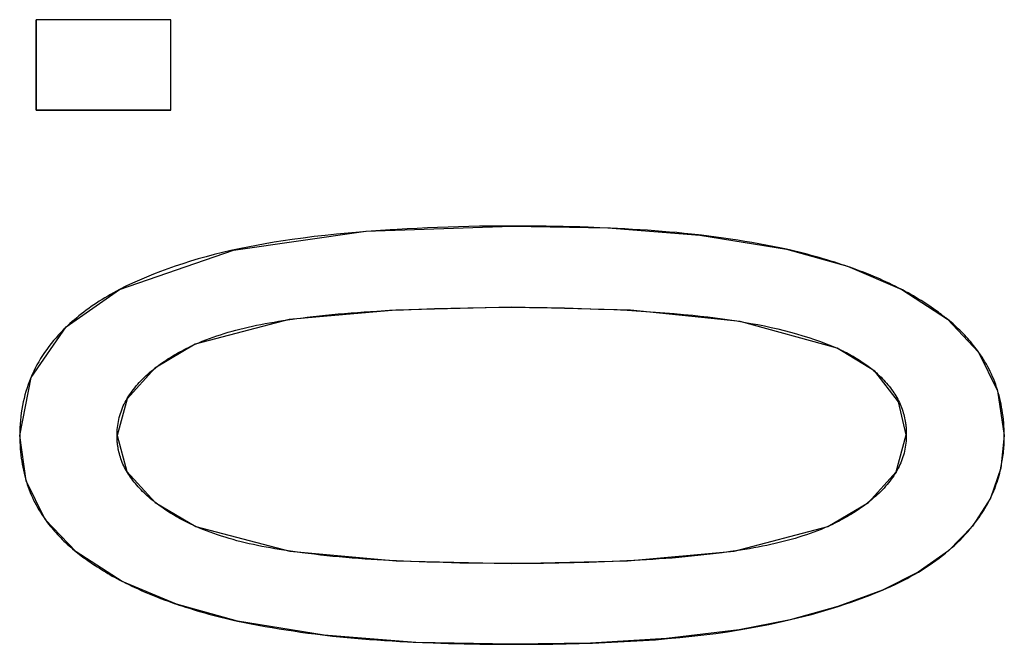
# Model space of a CAD drawing. Header units: millimetres. Extents: x -360 to -91, y -544 to -437.
# Tile 17 of 40: x -183.26 to -181.22, y -503.73 to -502.44. Entities that reach past the tile are written whole.
import ezdxf

# ---------------------------------------------------------------- set-up
doc = ezdxf.new("R2010")
doc.units = ezdxf.units.MM
doc.header["$LTSCALE"] = 16.335
doc.layers.get('0').update_dxf_attribs({"linetype": 'CONTINUOUS'})

msp = doc.modelspace()

# ---------------------------------------------------------------- linework, layer by layer
at = {"color": 7, "linetype": 'Continuous'}
for p, q in [((-182.9497, -502.4398), (-183.2294, -502.4398)), ((-182.9497, -502.4398), (-183.2294, -502.4398)), ((-183.2294, -502.4398), (-183.2294, -502.6274)), ((-183.2294, -502.6274), (-183.2294, -502.4398)), ((-182.9497, -502.6274), (-182.9497, -502.4398)), ((-182.9497, -502.6274), (-182.9497, -502.4398)), ((-182.9497, -502.6274), (-183.2294, -502.6274)), ((-183.2294, -502.6274), (-182.9497, -502.6274)), ((-182.0602, -502.8711), (-182.0847, -502.8701)), ((-182.0381, -502.8721), (-182.0602, -502.8711)), ((-182.0238, -502.8728), (-182.0381, -502.8721)), ((-182.5449, -502.8791), (-182.5585, -502.8802)), ((-182.5245, -502.8776), (-182.5449, -502.8791)), ((-181.6728, -502.9159), (-181.5465, -502.9511)), ((-181.5519, -502.9496), (-181.5574, -502.9478)), ((-181.5465, -502.9514), (-181.5519, -502.9496)), ((-181.5465, -502.9511), (-181.4341, -502.9991)), ((-181.5414, -502.9532), (-181.5465, -502.9514)), ((-181.4341, -502.9991), (-181.3389, -503.0609)), ((-182.3338, -503.0371), (-182.2981, -503.0365)), ((-182.5229, -503.0439), (-182.4964, -503.0424)), ((-182.4964, -503.0424), (-182.4674, -503.0411)), ((-182.4674, -503.0411), (-182.4356, -503.0398)), ((-182.4356, -503.0398), (-182.4033, -503.0387)), ((-182.4033, -503.0387), (-182.3689, -503.0378)), ((-182.3689, -503.0378), (-182.3338, -503.0371)), ((-182.0632, -503.0397), (-182.0308, -503.041)), ((-182.0308, -503.041), (-182.0034, -503.0424)), ((-182.0034, -503.0424), (-181.985, -503.0434)), ((-182.708, -503.0623), (-182.6975, -503.0608)), ((-181.3389, -503.0609), (-181.2744, -503.1289)), ((-181.4899, -503.1686), (-181.568, -503.121)), ((-181.4405, -503.2321), (-181.4899, -503.1686)), ((-181.4245, -503.3005), (-181.4405, -503.2321)), ((-183.0616, -503.3023), (-183.0412, -503.3767)), ((-181.4245, -503.3005), (-181.4247, -503.2918)), ((-183.0412, -503.3767), (-182.9822, -503.4412)), ((-182.9822, -503.4412), (-182.8979, -503.4908)), ((-183.1462, -503.5433), (-183.2106, -503.4761)), ((-183.0508, -503.6045), (-183.1462, -503.5433)), ((-181.778, -503.5411), (-181.7889, -503.5426)), ((-182.4676, -503.5626), (-182.4964, -503.5612)), ((-182.3852, -503.5655), (-182.4188, -503.5645)), ((-182.3507, -503.5664), (-182.3852, -503.5655)), ((-182.3155, -503.567), (-182.3507, -503.5664)), ((-182.2796, -503.5675), (-182.3155, -503.567)), ((-182.243, -503.5677), (-182.2796, -503.5675)), ((-182.1451, -503.5666), (-182.1772, -503.5671)), ((-182.1137, -503.5659), (-182.1451, -503.5666)), ((-182.0828, -503.565), (-182.1137, -503.5659)), ((-182.0503, -503.5639), (-182.0828, -503.565)), ((-182.0186, -503.5626), (-182.0503, -503.5639)), ((-181.9895, -503.5612), (-182.0186, -503.5626)), ((-181.9631, -503.5598), (-181.9895, -503.5612)), ((-182.9381, -503.652), (-183.0508, -503.6045)), ((-182.9429, -503.65), (-182.9381, -503.6517)), ((-182.9381, -503.6517), (-182.9327, -503.6535)), ((-182.8117, -503.6866), (-182.9381, -503.652)), ((-182.9327, -503.6535), (-182.9273, -503.6553)), ((-182.4591, -503.7296), (-182.4471, -503.7302)), ((-182.4471, -503.7302), (-182.4278, -503.7311)), ((-182.4278, -503.7311), (-182.4056, -503.732))]:
    msp.add_line(p, q, dxfattribs=at)
for points in [[(-183.0565, -502.9994), (-182.82, -502.9178), (-182.5454, -502.8784), (-182.243, -502.8676)], [(-182.2655, -502.8677), (-182.2877, -502.8679), (-182.3098, -502.8682), (-182.3318, -502.8686), (-182.3535, -502.8692), (-182.3751, -502.8698), (-182.3966, -502.8706), (-182.4179, -502.8715), (-182.439, -502.8725), (-182.4599, -502.8736), (-182.4807, -502.8748), (-182.4954, -502.8757), (-182.5245, -502.8776)], [(-182.0847, -502.8701), (-182.1018, -502.8696), (-182.119, -502.8691), (-182.1364, -502.8686), (-182.1539, -502.8683), (-182.1715, -502.868), (-182.1892, -502.8678), (-182.207, -502.8676), (-182.225, -502.8676), (-182.2655, -502.8677)], [(-182.243, -502.8676), (-182.0434, -502.8712), (-181.8527, -502.8863), (-181.6728, -502.9159)], [(-181.8554, -502.8861), (-181.8703, -502.8844), (-181.8853, -502.8829), (-181.9003, -502.8814), (-181.9154, -502.8801), (-181.9306, -502.8788), (-181.9459, -502.8776), (-181.9613, -502.8765), (-181.9768, -502.8755), (-181.9923, -502.8745), (-182.008, -502.8736), (-182.0238, -502.8728)], [(-182.5585, -502.8802), (-182.5824, -502.8823), (-182.6061, -502.8846), (-182.6296, -502.887), (-182.6528, -502.8897), (-182.6758, -502.8926), (-182.6985, -502.8957), (-182.7172, -502.8984), (-182.7358, -502.9014), (-182.7542, -502.9045), (-182.7724, -502.9078), (-182.7903, -502.9113), (-182.8081, -502.9149), (-182.8256, -502.9187), (-182.8429, -502.9228), (-182.8599, -502.927), (-182.8766, -502.9314), (-182.8931, -502.936), (-182.9093, -502.9408), (-182.9252, -502.9458), (-182.9409, -502.9509), (-182.9563, -502.9563), (-182.9714, -502.9619), (-182.9862, -502.9677), (-183.0008, -502.9736), (-183.0151, -502.9798), (-183.0292, -502.9861), (-183.043, -502.9926), (-183.0565, -502.9994)], [(-181.6728, -502.9159), (-181.687, -502.9129), (-181.7013, -502.91), (-181.7157, -502.9073), (-181.7302, -502.9046), (-181.7447, -502.902), (-181.7594, -502.8995), (-181.7741, -502.8971), (-181.789, -502.8949), (-181.8039, -502.8927), (-181.8189, -502.8906), (-181.8339, -502.8887), (-181.8491, -502.8868), (-181.8554, -502.8861)], [(-181.5574, -502.9478), (-181.5652, -502.9452), (-181.573, -502.9427), (-181.581, -502.9402), (-181.589, -502.9378), (-181.597, -502.9354), (-181.6052, -502.933), (-181.6134, -502.9307), (-181.6217, -502.9285), (-181.63, -502.9262), (-181.6384, -502.9241), (-181.6469, -502.922), (-181.6555, -502.9199), (-181.6641, -502.9179), (-181.6728, -502.9159)], [(-181.4351, -502.9987), (-181.4413, -502.9955), (-181.4475, -502.9924), (-181.4538, -502.9893), (-181.4602, -502.9863), (-181.4666, -502.9833), (-181.4731, -502.9803), (-181.4796, -502.9774), (-181.4862, -502.9746), (-181.4929, -502.9718), (-181.4997, -502.969), (-181.5065, -502.9663), (-181.5133, -502.9636), (-181.5203, -502.9609), (-181.5273, -502.9583), (-181.5343, -502.9558), (-181.5414, -502.9532)], [(-183.2635, -503.3023), (-183.2394, -503.1816), (-183.1669, -503.0767), (-183.0565, -502.9994)], [(-183.0565, -502.9994), (-183.0628, -503.0027), (-183.069, -503.0061), (-183.0751, -503.0096), (-183.081, -503.0131), (-183.0869, -503.0166), (-183.0927, -503.0201), (-183.0984, -503.0237), (-183.104, -503.0274), (-183.1095, -503.0311), (-183.1149, -503.0348), (-183.1202, -503.0385), (-183.1254, -503.0423), (-183.1306, -503.0461), (-183.1356, -503.05), (-183.1405, -503.0539), (-183.1453, -503.0579), (-183.15, -503.0619), (-183.1547, -503.0659), (-183.1592, -503.0699), (-183.1636, -503.074), (-183.168, -503.0782)], [(-181.358, -503.0463), (-181.363, -503.0427), (-181.3679, -503.0392), (-181.373, -503.0358), (-181.378, -503.0323), (-181.3832, -503.0289), (-181.3884, -503.0256), (-181.3937, -503.0223), (-181.399, -503.019), (-181.4044, -503.0158), (-181.4098, -503.0126), (-181.4153, -503.0094), (-181.4208, -503.0063), (-181.4265, -503.0033), (-181.4321, -503.0002), (-181.4351, -502.9987)], [(-182.243, -503.0361), (-182.4835, -503.0418), (-182.7046, -503.0614), (-182.8992, -503.1125)], [(-182.2981, -503.0365), (-182.2616, -503.0362), (-182.243, -503.0361)], [(-182.243, -503.0361), (-182.2244, -503.0362), (-182.2059, -503.0363), (-182.1875, -503.0365), (-182.1693, -503.0367), (-182.1512, -503.0371), (-182.1333, -503.0375), (-182.1155, -503.0379), (-182.0979, -503.0385), (-182.0805, -503.039), (-182.0632, -503.0397)], [(-181.568, -503.121), (-181.7691, -503.0658), (-181.9964, -503.0423), (-182.243, -503.0361)], [(-182.6975, -503.0608), (-182.6887, -503.0596), (-182.6799, -503.0584), (-182.6673, -503.0569), (-182.6547, -503.0554), (-182.6419, -503.0539), (-182.629, -503.0525), (-182.616, -503.0512), (-182.6028, -503.0499), (-182.5896, -503.0488), (-182.5761, -503.0476), (-182.5626, -503.0466), (-182.5488, -503.0456), (-182.5359, -503.0447), (-182.5229, -503.0439)], [(-181.985, -503.0434), (-181.9649, -503.0446), (-181.945, -503.046), (-181.9253, -503.0475), (-181.9058, -503.0491), (-181.8865, -503.0508), (-181.8673, -503.0527), (-181.8518, -503.0544), (-181.8363, -503.0561), (-181.821, -503.058), (-181.8059, -503.06), (-181.7909, -503.0622), (-181.7761, -503.0644), (-181.7614, -503.0668), (-181.747, -503.0694), (-181.7327, -503.072), (-181.7187, -503.0749), (-181.7048, -503.0779), (-181.6913, -503.081), (-181.6779, -503.0843), (-181.6648, -503.0878), (-181.652, -503.0914), (-181.6393, -503.0952), (-181.6269, -503.0991), (-181.6147, -503.1032), (-181.6027, -503.1074), (-181.591, -503.1118), (-181.5794, -503.1163), (-181.568, -503.121)], [(-181.3389, -503.0609), (-181.3413, -503.059), (-181.3436, -503.0572), (-181.346, -503.0553), (-181.3484, -503.0535), (-181.3508, -503.0517), (-181.3532, -503.0499), (-181.3556, -503.0481), (-181.358, -503.0463)], [(-182.8992, -503.1125), (-182.8921, -503.1095), (-182.8848, -503.1065), (-182.8775, -503.1037), (-182.87, -503.1009), (-182.8624, -503.0981), (-182.8548, -503.0955), (-182.847, -503.0929), (-182.8391, -503.0904), (-182.8312, -503.088), (-182.8231, -503.0857), (-182.8149, -503.0834), (-182.8066, -503.0812), (-182.7982, -503.0791), (-182.7896, -503.0771), (-182.7809, -503.0752), (-182.7721, -503.0734), (-182.7633, -503.0716), (-182.7543, -503.0699), (-182.7452, -503.0682), (-182.736, -503.0667), (-182.7268, -503.0652), (-182.7174, -503.0637), (-182.708, -503.0623)], [(-181.274, -503.1296), (-181.2767, -503.126), (-181.2793, -503.1224), (-181.2821, -503.1187), (-181.2849, -503.1152), (-181.2878, -503.1116), (-181.2908, -503.108), (-181.2938, -503.1045), (-181.2969, -503.101), (-181.3, -503.0975), (-181.3032, -503.0941), (-181.3065, -503.0906), (-181.3099, -503.0872), (-181.3133, -503.0838), (-181.3167, -503.0805), (-181.3203, -503.0772), (-181.3239, -503.0738), (-181.3276, -503.0706), (-181.3313, -503.0673), (-181.3351, -503.0641), (-181.3389, -503.0609)], [(-183.168, -503.0782), (-183.1716, -503.0817), (-183.1773, -503.0875), (-183.1827, -503.0933), (-183.188, -503.0992), (-183.1931, -503.1051), (-183.1981, -503.1112), (-183.2028, -503.1173), (-183.2074, -503.1235), (-183.2118, -503.1297), (-183.216, -503.136), (-183.2201, -503.1424), (-183.2239, -503.1489), (-183.2276, -503.1555), (-183.2311, -503.1621), (-183.2344, -503.1688), (-183.2376, -503.1756), (-183.2405, -503.1824), (-183.2433, -503.1894), (-183.2459, -503.1964), (-183.2483, -503.2034), (-183.2506, -503.2106), (-183.2526, -503.2178), (-183.2545, -503.2251), (-183.2562, -503.2325), (-183.2578, -503.24), (-183.2591, -503.2475), (-183.2603, -503.2551), (-183.2613, -503.2628), (-183.2621, -503.2706), (-183.2627, -503.2784), (-183.2631, -503.2863), (-183.2634, -503.2943), (-183.2635, -503.3023)], [(-182.8992, -503.1125), (-182.9832, -503.1623), (-183.0409, -503.226), (-183.0616, -503.3023)], [(-182.9818, -503.1615), (-182.9783, -503.1588), (-182.9747, -503.1561), (-182.9711, -503.1535), (-182.9674, -503.1508), (-182.9636, -503.1483), (-182.9598, -503.1457), (-182.9559, -503.1431), (-182.9519, -503.1406), (-182.9479, -503.1381), (-182.9438, -503.1357), (-182.9397, -503.1333), (-182.9355, -503.1308), (-182.9312, -503.1285), (-182.9268, -503.1261), (-182.9224, -503.1238), (-182.9179, -503.1215), (-182.9133, -503.1192), (-182.9087, -503.1169), (-182.904, -503.1147), (-182.8992, -503.1125)], [(-181.568, -503.121), (-181.566, -503.1219), (-181.5641, -503.1228), (-181.5621, -503.1237), (-181.5602, -503.1246), (-181.5583, -503.1255), (-181.5563, -503.1265), (-181.5545, -503.1274), (-181.5526, -503.1283), (-181.5507, -503.1293), (-181.5488, -503.1302)], [(-181.5488, -503.1302), (-181.5453, -503.1321), (-181.5418, -503.134), (-181.5384, -503.1359), (-181.535, -503.1378), (-181.5317, -503.1397), (-181.5284, -503.1417), (-181.5251, -503.1437), (-181.5219, -503.1457), (-181.5188, -503.1477), (-181.5157, -503.1497), (-181.5127, -503.1518), (-181.5097, -503.1539), (-181.5067, -503.156), (-181.5038, -503.1582), (-181.5009, -503.1603), (-181.4981, -503.1625), (-181.4954, -503.1647), (-181.4926, -503.1669)], [(-181.2744, -503.1289), (-181.235, -503.2094), (-181.2212, -503.3023)], [(-181.2212, -503.3023), (-181.2214, -503.2955), (-181.2216, -503.2887), (-181.222, -503.2821), (-181.2225, -503.2754), (-181.2231, -503.2689), (-181.2239, -503.2624), (-181.2247, -503.256), (-181.2256, -503.2497), (-181.2267, -503.2434), (-181.2279, -503.2372), (-181.2291, -503.2311), (-181.2305, -503.2251), (-181.232, -503.2192), (-181.2336, -503.2133), (-181.2353, -503.2076), (-181.2371, -503.2019), (-181.239, -503.1963), (-181.2411, -503.1908), (-181.2432, -503.1854), (-181.2455, -503.1801), (-181.2478, -503.1748), (-181.2503, -503.1695), (-181.2529, -503.1644), (-181.2556, -503.1593), (-181.2584, -503.1542), (-181.2613, -503.1492), (-181.2643, -503.1443), (-181.2674, -503.1394), (-181.2707, -503.1345), (-181.274, -503.1296)], [(-183.0616, -503.3023), (-183.0615, -503.298), (-183.0614, -503.2938), (-183.0611, -503.2895), (-183.0607, -503.2853), (-183.0602, -503.2811), (-183.0595, -503.277), (-183.0588, -503.2728), (-183.0579, -503.2687), (-183.0569, -503.2646), (-183.0558, -503.2606), (-183.0546, -503.2566), (-183.0533, -503.2526), (-183.0518, -503.2486), (-183.0503, -503.2446), (-183.0486, -503.2407), (-183.0467, -503.2368), (-183.0448, -503.233), (-183.0427, -503.2291), (-183.0405, -503.2253), (-183.0382, -503.2215), (-183.0358, -503.2177), (-183.0332, -503.214), (-183.0305, -503.2103), (-183.0277, -503.2066), (-183.0248, -503.203), (-183.0218, -503.1993), (-183.0187, -503.1957), (-183.0155, -503.1922), (-183.0122, -503.1887), (-183.0087, -503.1852), (-183.0052, -503.1817), (-183.0016, -503.1783), (-182.9979, -503.1749), (-182.9941, -503.1715), (-182.9902, -503.1682), (-182.9862, -503.165), (-182.9818, -503.1615)], [(-181.4926, -503.1669), (-181.4898, -503.1693), (-181.4865, -503.1722), (-181.4832, -503.1752), (-181.48, -503.1781), (-181.4769, -503.1812), (-181.4739, -503.1842), (-181.4709, -503.1873), (-181.4681, -503.1904), (-181.4653, -503.1936), (-181.4626, -503.1968), (-181.46, -503.2), (-181.4574, -503.2033), (-181.455, -503.2065), (-181.4526, -503.2099), (-181.4504, -503.2132), (-181.4482, -503.2166), (-181.4461, -503.2199), (-181.4441, -503.2234), (-181.4423, -503.2268), (-181.4405, -503.2302), (-181.4388, -503.2337), (-181.4372, -503.2371), (-181.4357, -503.2406), (-181.4343, -503.2441), (-181.433, -503.2477), (-181.4318, -503.2512), (-181.4307, -503.2548), (-181.4297, -503.2584), (-181.4288, -503.262), (-181.4279, -503.2656), (-181.4272, -503.2693)], [(-181.4272, -503.2693), (-181.4268, -503.2712), (-181.4265, -503.2731), (-181.4262, -503.275), (-181.4259, -503.2769), (-181.4257, -503.2789), (-181.4255, -503.2808), (-181.4253, -503.2827), (-181.4251, -503.2847), (-181.4249, -503.2866), (-181.4248, -503.2886), (-181.4247, -503.2906), (-181.4246, -503.2926), (-181.4245, -503.2945), (-181.4245, -503.2965), (-181.4245, -503.2985), (-181.4245, -503.3005)], [(-183.2106, -503.4761), (-183.2498, -503.3958), (-183.2635, -503.3023)], [(-183.2635, -503.3023), (-183.2633, -503.3092), (-183.2631, -503.3161), (-183.2627, -503.3228), (-183.2622, -503.3295), (-183.2616, -503.3361), (-183.2609, -503.3426), (-183.2601, -503.3491), (-183.2591, -503.3554), (-183.2581, -503.3617), (-183.2569, -503.3679), (-183.2557, -503.3741), (-183.2543, -503.3801), (-183.2528, -503.3861), (-183.2512, -503.3919), (-183.2495, -503.3977), (-183.2477, -503.4034), (-183.2458, -503.409), (-183.2438, -503.4145), (-183.2416, -503.4199), (-183.2394, -503.4252), (-183.237, -503.4305), (-183.2346, -503.4357), (-183.232, -503.4409), (-183.2293, -503.446), (-183.2265, -503.451), (-183.2236, -503.456), (-183.2206, -503.4609), (-183.2175, -503.4658), (-183.2142, -503.4707), (-183.2109, -503.4755)], [(-183.0585, -503.3324), (-183.0589, -503.3306), (-183.0592, -503.3288), (-183.0595, -503.3269), (-183.0598, -503.325), (-183.0601, -503.3232), (-183.0604, -503.3213), (-183.0606, -503.3194), (-183.0608, -503.3176), (-183.061, -503.3157), (-183.0611, -503.3138), (-183.0613, -503.3119), (-183.0614, -503.31), (-183.0615, -503.3081), (-183.0615, -503.3062), (-183.0616, -503.3043), (-183.0616, -503.3023)], [(-181.5871, -503.4906), (-181.503, -503.4407), (-181.4452, -503.377), (-181.4245, -503.3005)], [(-181.4245, -503.3005), (-181.4245, -503.3048), (-181.4247, -503.3091), (-181.425, -503.3134), (-181.4254, -503.3176), (-181.4259, -503.3218), (-181.4266, -503.326), (-181.4273, -503.3301), (-181.4282, -503.3342), (-181.4292, -503.3383), (-181.4303, -503.3424), (-181.4315, -503.3464), (-181.4328, -503.3504), (-181.4343, -503.3544), (-181.4359, -503.3583), (-181.4376, -503.3622), (-181.4394, -503.3661), (-181.4413, -503.37), (-181.4434, -503.3739), (-181.4456, -503.3777), (-181.448, -503.3815), (-181.4504, -503.3853), (-181.453, -503.389), (-181.4556, -503.3927), (-181.4584, -503.3964), (-181.4613, -503.4001), (-181.4644, -503.4037), (-181.4675, -503.4073), (-181.4707, -503.4109), (-181.474, -503.4144), (-181.4775, -503.4179), (-181.481, -503.4214), (-181.4846, -503.4248), (-181.4884, -503.4282), (-181.4922, -503.4315), (-181.4961, -503.4348), (-181.5, -503.4381), (-181.5043, -503.4415)], [(-181.2212, -503.3023), (-181.2283, -503.3698), (-181.2501, -503.4319), (-181.287, -503.4898)], [(-181.2286, -503.3707), (-181.2282, -503.369), (-181.2274, -503.3653), (-181.2267, -503.3615), (-181.226, -503.3577), (-181.2254, -503.3539), (-181.2248, -503.35), (-181.2242, -503.3462), (-181.2237, -503.3423), (-181.2232, -503.3384), (-181.2228, -503.3344), (-181.2224, -503.3305), (-181.2221, -503.3265), (-181.2218, -503.3225), (-181.2216, -503.3185), (-181.2214, -503.3145), (-181.2213, -503.3105), (-181.2212, -503.3064), (-181.2212, -503.3023)], [(-182.9831, -503.4403), (-182.9848, -503.4389), (-182.9884, -503.436), (-182.9919, -503.433), (-182.9954, -503.43), (-182.9988, -503.427), (-183.0022, -503.424), (-183.0054, -503.4209), (-183.0086, -503.4178), (-183.0117, -503.4146), (-183.0148, -503.4115), (-183.0177, -503.4083), (-183.0206, -503.405), (-183.0234, -503.4018), (-183.026, -503.3985), (-183.0286, -503.3952), (-183.0311, -503.3919), (-183.0336, -503.3886), (-183.0359, -503.3852), (-183.0381, -503.3818), (-183.0402, -503.3784), (-183.0422, -503.375), (-183.0441, -503.3716), (-183.046, -503.3681), (-183.0477, -503.3646), (-183.0493, -503.3611), (-183.0508, -503.3576), (-183.0522, -503.3541), (-183.0535, -503.3505), (-183.0547, -503.347), (-183.0558, -503.3434), (-183.0568, -503.3397), (-183.0577, -503.3361), (-183.0585, -503.3324)], [(-181.287, -503.4898), (-181.2835, -503.4853), (-181.28, -503.4808), (-181.2767, -503.4762), (-181.2735, -503.4717), (-181.2704, -503.4671), (-181.2674, -503.4625), (-181.2645, -503.4579), (-181.2617, -503.4533), (-181.2589, -503.4487), (-181.2563, -503.4441), (-181.2538, -503.4395), (-181.2514, -503.4349), (-181.2491, -503.4303), (-181.247, -503.4258), (-181.245, -503.4213), (-181.2431, -503.4168), (-181.2412, -503.4123), (-181.2395, -503.4077), (-181.2378, -503.4032), (-181.2362, -503.3986), (-181.2348, -503.394), (-181.2334, -503.3894), (-181.2321, -503.3848), (-181.2308, -503.3801), (-181.2297, -503.3754), (-181.2286, -503.3707)], [(-182.9347, -503.4723), (-182.938, -503.4704), (-182.9413, -503.4685), (-182.9445, -503.4666), (-182.9477, -503.4647), (-182.9509, -503.4628), (-182.954, -503.4608), (-182.9571, -503.4588), (-182.9601, -503.4568), (-182.9631, -503.4548), (-182.9661, -503.4528), (-182.969, -503.4508), (-182.9719, -503.4487), (-182.9747, -503.4466), (-182.9775, -503.4445), (-182.9803, -503.4424), (-182.9831, -503.4403)], [(-181.5043, -503.4415), (-181.5079, -503.4442), (-181.5114, -503.4469), (-181.5151, -503.4496), (-181.5188, -503.4522), (-181.5226, -503.4548), (-181.5264, -503.4574), (-181.5303, -503.4599), (-181.5343, -503.4624), (-181.5383, -503.4649), (-181.5424, -503.4674), (-181.5466, -503.4698), (-181.5508, -503.4723), (-181.5551, -503.4746), (-181.5594, -503.477), (-181.5639, -503.4793), (-181.5684, -503.4816), (-181.5729, -503.4839), (-181.5776, -503.4862), (-181.5823, -503.4884), (-181.5871, -503.4906)], [(-183.2109, -503.4755), (-183.2083, -503.4791), (-183.2056, -503.4827), (-183.2028, -503.4863), (-183.2, -503.4898), (-183.1971, -503.4934), (-183.1942, -503.4969), (-183.1912, -503.5004), (-183.1881, -503.5038), (-183.185, -503.5073), (-183.1818, -503.5107), (-183.1785, -503.5141), (-183.1752, -503.5174), (-183.1718, -503.5208), (-183.1683, -503.5241), (-183.1648, -503.5273), (-183.1612, -503.5306), (-183.1575, -503.5338), (-183.1538, -503.537), (-183.15, -503.5402), (-183.1462, -503.5433)], [(-182.8979, -503.4908), (-182.9009, -503.4895), (-182.9038, -503.4881), (-182.9068, -503.4867), (-182.9097, -503.4853), (-182.9126, -503.4839), (-182.9154, -503.4825), (-182.9183, -503.4811), (-182.9211, -503.4796), (-182.9238, -503.4782), (-182.9266, -503.4767), (-182.9293, -503.4753), (-182.932, -503.4738), (-182.9347, -503.4723)], [(-182.7066, -503.5412), (-182.7159, -503.5398), (-182.7252, -503.5383), (-182.7343, -503.5368), (-182.7434, -503.5352), (-182.7524, -503.5336), (-182.7613, -503.5319), (-182.7701, -503.5301), (-182.7788, -503.5283), (-182.7875, -503.5264), (-182.796, -503.5244), (-182.8044, -503.5223), (-182.8128, -503.5201), (-182.821, -503.5178), (-182.8292, -503.5155), (-182.8372, -503.5131), (-182.8451, -503.5105), (-182.853, -503.508), (-182.8607, -503.5053), (-182.8683, -503.5025), (-182.8759, -503.4997), (-182.8833, -503.4968), (-182.8906, -503.4939), (-182.8979, -503.4908)], [(-182.8979, -503.4908), (-182.7035, -503.542), (-182.4829, -503.5619), (-182.243, -503.5677)], [(-182.243, -503.5677), (-182.0026, -503.5619), (-181.7815, -503.542), (-181.5871, -503.4906)], [(-181.5871, -503.4906), (-181.5942, -503.4937), (-181.6014, -503.4966), (-181.6088, -503.4995), (-181.6162, -503.5023), (-181.6238, -503.505), (-181.6314, -503.5077), (-181.6392, -503.5103), (-181.6471, -503.5128), (-181.655, -503.5152), (-181.6631, -503.5176), (-181.6713, -503.5198), (-181.6796, -503.522), (-181.688, -503.5241), (-181.6965, -503.5261), (-181.7052, -503.5281), (-181.714, -503.5299), (-181.7228, -503.5317), (-181.7318, -503.5334), (-181.7409, -503.5351), (-181.75, -503.5367), (-181.7592, -503.5382), (-181.7686, -503.5397), (-181.778, -503.5411)], [(-181.287, -503.4898), (-181.3372, -503.5408), (-181.4001, -503.5854), (-181.4739, -503.6226)], [(-181.4739, -503.6226), (-181.465, -503.6187), (-181.4563, -503.6148), (-181.4477, -503.6108), (-181.4393, -503.6067), (-181.4311, -503.6026), (-181.4229, -503.5983), (-181.4149, -503.5939), (-181.4071, -503.5895), (-181.3994, -503.585), (-181.3918, -503.5804), (-181.3844, -503.5757), (-181.3772, -503.5709), (-181.3701, -503.5661), (-181.3631, -503.5611), (-181.3563, -503.5561), (-181.3497, -503.551), (-181.3432, -503.5458), (-181.3368, -503.5406), (-181.3307, -503.5352), (-181.3246, -503.5298), (-181.3188, -503.5244), (-181.3131, -503.5188), (-181.3076, -503.5132), (-181.3022, -503.5074), (-181.297, -503.5017), (-181.2919, -503.4958), (-181.287, -503.4898)], [(-183.1462, -503.5433), (-183.1428, -503.546), (-183.1393, -503.5487), (-183.1358, -503.5513), (-183.1323, -503.5539), (-183.1288, -503.5565), (-183.1252, -503.5591), (-183.1216, -503.5616), (-183.118, -503.5642), (-183.1143, -503.5667), (-183.1106, -503.5692), (-183.1069, -503.5716)], [(-182.4964, -503.5612), (-182.5219, -503.5598), (-182.5344, -503.559), (-182.5468, -503.5581), (-182.5605, -503.5571), (-182.574, -503.5561), (-182.5873, -503.5549), (-182.6006, -503.5537), (-182.6137, -503.5525), (-182.6267, -503.5512), (-182.6395, -503.5498), (-182.6523, -503.5483), (-182.6649, -503.5468), (-182.6775, -503.5452), (-182.6872, -503.5439), (-182.697, -503.5426), (-182.7066, -503.5412)], [(-181.7889, -503.5426), (-181.7975, -503.5438), (-181.8062, -503.545), (-181.8188, -503.5466), (-181.8314, -503.5481), (-181.8442, -503.5496), (-181.8571, -503.551), (-181.8701, -503.5523), (-181.8832, -503.5536), (-181.8965, -503.5548), (-181.9099, -503.556), (-181.9235, -503.557), (-181.9372, -503.558), (-181.9501, -503.5589), (-181.9631, -503.5598)], [(-182.4188, -503.5645), (-182.4515, -503.5633), (-182.4676, -503.5626)], [(-182.1772, -503.5671), (-182.2098, -503.5675), (-182.2264, -503.5677), (-182.243, -503.5677)], [(-183.1069, -503.5716), (-183.1026, -503.5744), (-183.0983, -503.5772), (-183.0939, -503.5799), (-183.0895, -503.5827), (-183.085, -503.5854), (-183.0805, -503.588), (-183.076, -503.5907), (-183.0714, -503.5933), (-183.0668, -503.5958), (-183.0621, -503.5984), (-183.0574, -503.6009), (-183.0527, -503.6034), (-183.0498, -503.6049)], [(-183.0498, -503.6049), (-183.0436, -503.6081), (-183.0373, -503.6112), (-183.031, -503.6142), (-183.0246, -503.6172), (-183.0181, -503.6202), (-183.0116, -503.6231), (-183.005, -503.626), (-182.9984, -503.6288), (-182.9916, -503.6316), (-182.9849, -503.6344), (-182.978, -503.6371), (-182.9711, -503.6398), (-182.9641, -503.6424), (-182.9571, -503.645), (-182.95, -503.6475), (-182.9429, -503.65)], [(-181.771, -503.7051), (-181.7554, -503.7024), (-181.7399, -503.6996), (-181.7245, -503.6966), (-181.7093, -503.6936), (-181.6943, -503.6904), (-181.6794, -503.6871), (-181.6647, -503.6837), (-181.6501, -503.6802), (-181.6357, -503.6765), (-181.6214, -503.6728), (-181.6072, -503.6689), (-181.5932, -503.6649), (-181.5794, -503.6607), (-181.5657, -503.6564), (-181.5521, -503.652), (-181.5387, -503.6474), (-181.5255, -503.6427), (-181.5124, -503.6379), (-181.4994, -503.6329), (-181.4866, -503.6278), (-181.4739, -503.6226)], [(-181.4739, -503.6226), (-181.5664, -503.6566), (-181.6657, -503.6839), (-181.771, -503.7051)], [(-182.9273, -503.6553), (-182.9195, -503.6578), (-182.9116, -503.6603), (-182.9037, -503.6628), (-182.8956, -503.6652), (-182.8876, -503.6675), (-182.8794, -503.6698), (-182.8712, -503.6721), (-182.8629, -503.6743), (-182.8545, -503.6765), (-182.8461, -503.6786), (-182.8376, -503.6807), (-182.8291, -503.6827), (-182.8204, -503.6847), (-182.8117, -503.6866)], [(-182.243, -503.7349), (-182.442, -503.731), (-182.6322, -503.7158), (-182.8117, -503.6866)], [(-182.8117, -503.6866), (-182.7975, -503.6895), (-182.7832, -503.6924), (-182.7689, -503.6951), (-182.7544, -503.6977), (-182.7399, -503.7003), (-182.7252, -503.7027), (-182.7105, -503.7051), (-182.6957, -503.7073), (-182.6808, -503.7095), (-182.6658, -503.7115), (-182.6508, -503.7135), (-182.6357, -503.7153), (-182.6298, -503.716)], [(-181.771, -503.7051), (-181.9219, -503.7231), (-182.0795, -503.7323), (-182.243, -503.7349)], [(-182.2144, -503.7349), (-182.186, -503.7347), (-182.1579, -503.7343), (-182.1302, -503.7337), (-182.1028, -503.733), (-182.0757, -503.7322), (-182.049, -503.7312), (-182.0225, -503.73), (-181.9964, -503.7287), (-181.9705, -503.7271), (-181.9449, -503.7253), (-181.9195, -503.7232), (-181.8942, -503.7209), (-181.8692, -503.7182), (-181.8443, -503.7153), (-181.8196, -503.7122), (-181.7952, -503.7088), (-181.771, -503.7051)], [(-182.6298, -503.716), (-182.6147, -503.7177), (-182.5995, -503.7193), (-182.5843, -503.7207), (-182.569, -503.7221), (-182.5536, -503.7234), (-182.5381, -503.7247), (-182.5225, -503.7258), (-182.5068, -503.7269), (-182.491, -503.7279), (-182.4751, -503.7288), (-182.4591, -503.7296)], [(-182.4056, -503.732), (-182.3898, -503.7326), (-182.3739, -503.7331), (-182.3579, -503.7335), (-182.3418, -503.7339), (-182.3256, -503.7342), (-182.3092, -503.7345), (-182.2928, -503.7347), (-182.2763, -503.7348), (-182.2597, -503.7349), (-182.2144, -503.7349)]]:
    msp.add_lwpolyline(points, dxfattribs=at)

doc.saveas('drawing.dxf')
